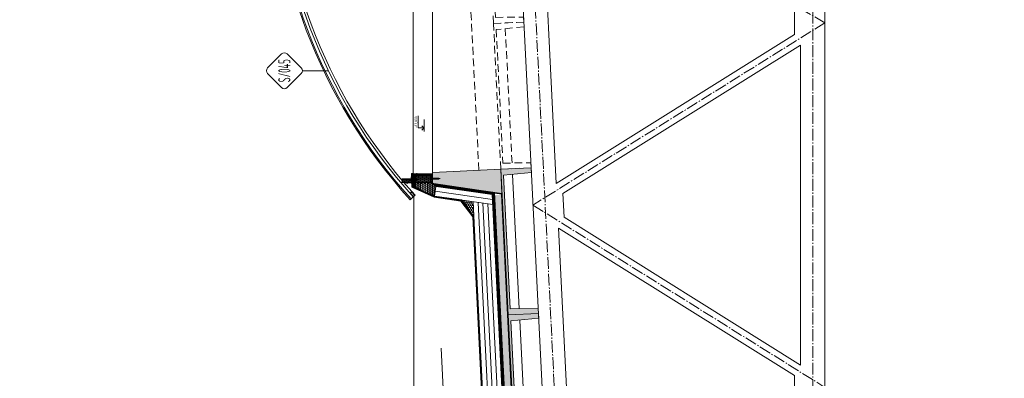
# Model space of a CAD drawing. Header units: millimetres. Extents: x -725694 to 4766210, y -2984614 to 2187451.
# Tile 68 of 256: x 201326 to 209419, y 31875 to 34825. Entities that reach past the tile are written whole.
import ezdxf
from ezdxf import colors
from ezdxf.entities.mleader import LeaderData, LeaderLine
from ezdxf.enums import TextEntityAlignment as Align
from ezdxf.math import Vec2, Vec3

# ---------------------------------------------------------------- set-up
doc = ezdxf.new("R2010")
doc.units = ezdxf.units.MM
for name, pattern in [('AM_DIN_G_W050', [13.75, 9.75, -1.5, 1, -1.5]), ('CARKOVANA', [5, 3, -2]), ('DASHDOT', [25.4, 12.7, -6.35, 0, -6.35]), ('HIDDEN', [9.525, 6.35, -3.175])]:
    doc.linetypes.add(name, pattern=pattern)
doc.layers.add('_____detaily', color=7, linetype='Continuous')
for name, color, linetype, lineweight in [('A99_N_kce-pohl', 7, 'Continuous', 9), ('A99_N_kce-rez-sil', 7, 'Continuous', 18), ('A99_N_kce-rez-ten', 7, 'Continuous', 20), ('A99_N_kce-rez-ten @ 200', 7, 'Continuous', 20), ('A99_N_koty-10-vysk', 7, 'Continuous', 9), ('A99_N_koty-200-vysk', 7, 'Continuous', 9), ('A99_N_sraf', 7, 'Continuous', 0), ('A99_N_txt-popis-50 @ 200', 7, 'Continuous', 9), ('A99_N_znaceni 50', 7, 'Continuous', 5), ('A99_S_kce-pohl', 7, 'Continuous', 5), ('A99_S_kce-rez-sil', 7, 'Continuous', 15), ('A99_S_kce-rez-ten', 7, 'Continuous', 9), ('A99_S_sraf', 7, 'Continuous', 9)]:
    doc.layers.add(name, color=color, linetype=linetype, lineweight=lineweight)
doc.styles.add('A99_kota', font='isocpeur.ttf', dxfattribs={"height": 2})
doc.styles.add('A99_popis', font='isocpeur.ttf')
doc.linetypes.add('IZOLACE', pattern='A,0.00254,-2.54,[134,ltypeshp.shx,S=2.54,R=0,X=-2.54,Y=0],-5.08,[134,ltypeshp.shx,S=2.54,R=180,X=2.54,Y=0],-2.54', length=10.16254)

# ---------------------------------------------------------------- blocks, each defined once
blk = doc.blocks.new('*U114')
at = {"color": 0, "linetype": 'ByBlock', "lineweight": -2}
blk.add_line((-3, 0), (7, 0), dxfattribs=at)
for points in [[(-1.75, 1.75), (0, 0), (1.75, 1.75)], [(0, 0), (0, 5), (0, 5), (10, 5)]]:
    blk.add_lwpolyline(points, dxfattribs=at)
at = {"color": 0, "linetype": 'ByBlock', "lineweight": -2, "style": 'A99_kota'}
for tag, p in [('VYSKA', (9.5, 7.75)), ('POPIS', (9.5, 4.5))]:
    blk.add_attdef(tag, text='', height=2, dxfattribs=at).set_placement(p, align=Align.TOP_RIGHT)
blk = doc.blocks.new('*U203')
at = {"color": 0}
for p, q in [((-0.72, 4.14), (-4.15, 0.71)), ((4.14, 0.71), (0.71, 4.14)), ((-4.15, -0.72), (-0.72, -4.15)), ((0.71, -4.15), (4.14, -0.72)), ((0, -4.45), (0, -10.89))]:
    blk.add_line(p, q, dxfattribs=at)
for centre, start, end in [((0, 3.42), 45, 135), ((-3.43, 0), 135, 225), ((3.42, 0), 315, 45), ((0, -3.43), 225, 315)]:
    blk.add_arc(centre, 1.01, start, end, dxfattribs=at)
at = {"color": 0, "linetype": 'ByBlock', "style": 'A99_popis', "width": 0.953108}
blk.add_attdef('SKLADBA', text='', height=3, rotation=0.0103, dxfattribs=at).set_placement((-2.86, -1.51), (2.86, -1.5), align=Align.FIT)
blk = doc.blocks.new('Befestiger_gross')
at = {"layer": '_____detaily', "linetype": 'Continuous', "lineweight": -2}
for p, q in [((1, -1), (0, 0)), ((1, 0), (0, 0)), ((1, -1), (0, 0)), ((1, 0), (0, 0)), ((2, 0), (1, 0)), ((1, 0), (1, 0)), ((1, 0), (1, 0)), ((2, 0), (1, 0)), ((1, 0), (1, 0)), ((1, 0), (1, 0)), ((2, 1), (2, 0)), ((2, 1), (2, 0)), ((2, 1), (2, 0)), ((2, -1), (2, 1)), ((3, 0), (2, 0)), ((3, 0), (2, 0)), ((3, 1), (4, 0)), ((3, 1), (3, 0)), ((3, 1), (4, 0)), ((3, -1), (3, 1)), ((4, -1), (5, 1)), ((5, 0), (4, 0)), ((5, 0), (4, 0)), ((5, 1), (5, 0)), ((6, 0), (5, 0)), ((5, 0), (5, 1)), ((5, -1), (6, 1)), ((5, 1), (5, 0)), ((6, 0), (5, 0)), ((7, 1), (6, 1)), ((6, 1), (6, 1)), ((6, 1), (6, 1)), ((6, 0), (6, 1)), ((7, 1), (6, 1)), ((6, 1), (6, 1)), ((6, 1), (6, 1)), ((6, -1), (7, 1)), ((7, 1), (7, 1)), ((8, 1), (7, 1)), ((7, 1), (7, 1)), ((7, 1), (7, 1)), ((8, 1), (7, 1)), ((8, 1), (8, 1)), ((9, 1), (8, 1)), ((8, 1), (8, 1)), ((8, 1), (8, 1)), ((8, -1), (8, 1)), ((9, 1), (8, 1)), ((9, 1), (10, 1)), ((9, 1), (9, 1)), ((9, 1), (10, 1)), ((9, -1), (9, 1)), ((10, 1), (10, 1)), ((11, 1), (10, 1)), ((10, -1), (11, 1)), ((10, 1), (10, 1)), ((11, 1), (11, 0)), ((11, 1), (11, 0)), ((11, -1), (12, 1)), ((12, 0), (11, 0)), ((12, 0), (11, 0)), ((12, 1), (12, 0)), ((12, 1), (12, 0)), ((12, 1), (12, 0)), ((12, -1), (13, 1)), ((13, 0), (12, 0)), ((13, 0), (12, 0)), ((13, 1), (13, 0)), ((14, 0), (13, 0)), ((13, 1), (13, 0)), ((13, 1), (13, 0)), ((14, 0), (13, 0)), ((15, 1), (14, 1)), ((14, 1), (14, 1)), ((14, 1), (14, 1)), ((14, 1), (14, 0)), ((15, 1), (14, 1)), ((14, 1), (14, 1)), ((14, 1), (14, 1)), ((14, -1), (14, 1)), ((15, 1), (16, 1)), ((15, 1), (15, 1)), ((15, 1), (16, 1)), ((15, -1), (15, 1)), ((16, 1), (16, 1)), ((17, 1), (16, 1)), ((16, 1), (16, 1)), ((16, -1), (17, 1)), ((17, 1), (17, 1)), ((18, 1), (17, 1)), ((17, 1), (17, 1)), ((18, 1), (17, 1)), ((17, -1), (18, 1)), ((18, 1), (18, 1)), ((19, 1), (18, 1)), ((18, 1), (18, 1)), ((18, 1), (18, 1)), ((19, 1), (18, 1)), ((18, -1), (19, 1)), ((20, 1), (19, 1)), ((19, 1), (19, 1)), ((19, 1), (19, 1)), ((20, 1), (19, 1)), ((19, -1), (20, 1)), ((19, 1), (19, 1)), ((21, 1), (20, 1)), ((20, 1), (20, 1)), ((20, 1), (20, 1)), ((20, 1), (20, 1)), ((21, 1), (20, 1)), ((20, 1), (20, 1)), ((20, 1), (20, 1)), ((21, 1), (21, 1)), ((22, 1), (21, 1)), ((21, 1), (21, 1)), ((21, 1), (21, 1)), ((21, -1), (21, 1)), ((22, 1), (21, 1)), ((22, 1), (23, 1)), ((22, 1), (22, 1)), ((22, 1), (23, 1)), ((22, -1), (22, 1)), ((24, 1), (23, 1)), ((24, 1), (23, 1)), ((23, -1), (24, 1)), ((24, 1), (24, 1)), ((25, 1), (24, 1)), ((24, 1), (24, 1)), ((24, 1), (24, 1)), ((25, 1), (24, 1)), ((24, -1), (25, 1)), ((25, 1), (25, 1)), ((26, 1), (25, 1)), ((25, 1), (25, 1)), ((25, 1), (25, 1)), ((26, 1), (25, 1)), ((25, -1), (26, 1)), ((26, 1), (26, 1)), ((27, 1), (26, 1)), ((26, 1), (26, 1)), ((26, 1), (26, 1)), ((27, 1), (26, 1)), ((28, 0), (27, 0)), ((27, 1), (27, 0)), ((27, 1), (27, 1)), ((28, 0), (27, 0)), ((27, 1), (27, 0)), ((27, -1), (27, 1)), ((28, 1), (29, 0)), ((28, 1), (28, 0)), ((28, 1), (29, 0)), ((28, -1), (28, 1)), ((29, 0), (29, 0)), ((29, 0), (29, 0)), ((30, 1), (29, 0)), ((29, 0), (29, 0)), ((29, 0), (29, 0)), ((29, -1), (30, 1)), ((30, 1), (30, 0)), ((31, 0), (30, 0)), ((30, 1), (30, 0)), ((31, 0), (30, 0)), ((30, -1), (31, 1)), ((31, 1), (31, 0)), ((32, 0), (31, 0)), ((31, 1), (31, 0)), ((31, 1), (31, 0)), ((32, 0), (31, 0)), ((31, -1), (32, 1)), ((32, 1), (32, 0)), ((33, 0), (32, 0)), ((32, 1), (32, 0)), ((32, 1), (32, 0)), ((33, 0), (32, 0)), ((32, -1), (33, 1)), ((33, 1), (33, 0)), ((34, 0), (33, 0)), ((33, 1), (33, 0)), ((33, 1), (33, 0)), ((34, 0), (33, 0)), ((34, 1), (34, 0)), ((36, 0), (34, 0)), ((34, 1), (34, 0)), ((34, -1), (34, 1)), ((34, 1), (34, 0)), ((36, 0), (34, 0)), ((36, 0), (37, 1)), ((36, 0), (37, 1)), ((37, -1), (37, 1)), ((37, -1), (37, 1)), ((2, -1), (1, -1)), ((2, -1), (1, -1)), ((2, -1), (2, -1)), ((3, -1), (2, -1)), ((2, -1), (2, -1)), ((2, -1), (2, -1)), ((3, -1), (2, -1)), ((3, -1), (3, -1)), ((4, -1), (3, -1)), ((3, -1), (3, -1)), ((3, -1), (3, -1)), ((4, -1), (3, -1)), ((5, 0), (4, 0)), ((4, 0), (4, -1)), ((5, 0), (4, 0)), ((4, -1), (4, -1)), ((4, -1), (4, -1)), ((6, 0), (5, 0)), ((5, 0), (5, -1)), ((5, 0), (5, -1)), ((6, 0), (5, 0)), ((5, 0), (5, -1)), ((6, 0), (6, -1)), ((7, 0), (6, -1)), ((6, 0), (6, -1)), ((7, 0), (7, 0)), ((7, 0), (8, -1)), ((7, 0), (7, 0)), ((7, 0), (8, -1)), ((9, 0), (8, 0)), ((8, 0), (8, -1)), ((9, 0), (8, 0)), ((9, 0), (9, -1)), ((10, 0), (9, 0)), ((9, 0), (9, -1)), ((9, 0), (9, -1)), ((10, 0), (9, 0)), ((10, 0), (10, -1)), ((10, 0), (10, -1)), ((11, -1), (10, -1)), ((10, -1), (10, -1)), ((11, -1), (10, -1)), ((11, -1), (11, -1)), ((12, -1), (11, -1)), ((11, -1), (11, -1)), ((11, -1), (11, -1)), ((12, -1), (11, -1)), ((13, 0), (12, -1)), ((12, -1), (12, -1)), ((12, -1), (12, -1)), ((13, 0), (13, 0)), ((13, 0), (14, -1)), ((13, 0), (13, 0)), ((13, 0), (14, -1)), ((15, 0), (14, 0)), ((14, 0), (14, -1)), ((15, 0), (14, 0)), ((15, 0), (15, -1)), ((16, 0), (15, 0)), ((15, 0), (15, -1)), ((15, 0), (15, -1)), ((16, 0), (15, 0)), ((16, 0), (16, -1)), ((17, 0), (16, 0)), ((16, 0), (16, -1)), ((16, 0), (16, -1)), ((17, 0), (16, 0)), ((17, 0), (17, -1)), ((18, 0), (17, 0)), ((17, 0), (17, -1)), ((17, 0), (17, -1)), ((18, 0), (17, 0)), ((19, 0), (18, 0)), ((18, 0), (18, -1)), ((18, 0), (18, -1)), ((19, 0), (18, 0)), ((18, 0), (18, -1)), ((19, 0), (19, -1)), ((20, 0), (19, -1)), ((19, 0), (19, -1)), ((21, 0), (20, 0)), ((21, 0), (20, 0)), ((21, 0), (21, -1)), ((22, 0), (21, 0)), ((21, 0), (21, -1)), ((21, 0), (21, -1)), ((22, 0), (21, 0)), ((22, 0), (22, -1)), ((23, 0), (22, 0)), ((22, 0), (22, -1)), ((22, 0), (22, -1)), ((23, 0), (22, 0)), ((23, 0), (23, -1)), ((24, 0), (23, 0)), ((23, 0), (23, -1)), ((23, 0), (23, -1)), ((24, 0), (23, 0)), ((24, 0), (24, -1)), ((25, 0), (24, 0)), ((24, 0), (24, -1)), ((24, 0), (24, -1)), ((25, 0), (24, 0)), ((25, 0), (25, -1)), ((25, 0), (25, -1)), ((26, -1), (25, -1)), ((26, -1), (27, -1)), ((26, -1), (26, -1)), ((26, -1), (27, -1)), ((26, -1), (26, -1)), ((28, -1), (27, -1)), ((27, -1), (27, -1)), ((28, -1), (27, -1)), ((29, -1), (28, -1)), ((28, -1), (28, -1)), ((28, -1), (28, -1)), ((29, -1), (28, -1)), ((28, -1), (28, -1)), ((29, -1), (29, -1)), ((30, -1), (29, -1)), ((29, -1), (29, -1)), ((29, -1), (29, -1)), ((30, -1), (29, -1)), ((30, -1), (30, -1)), ((31, -1), (30, -1)), ((30, -1), (30, -1)), ((30, -1), (30, -1)), ((31, -1), (30, -1)), ((31, -1), (31, -1)), ((32, -1), (31, -1)), ((31, -1), (31, -1)), ((31, -1), (31, -1)), ((32, -1), (31, -1)), ((32, -1), (32, -1)), ((33, -1), (32, -1)), ((32, -1), (32, -1)), ((34, -1), (33, -1)), ((34, -1), (33, -1)), ((37, -1), (34, -1)), ((34, -1), (34, -1)), ((37, -1), (34, -1)), ((34, -1), (34, -1)), ((34, -1), (34, -1)), ((37, -1), (37, -1)), ((37, -1), (37, -1))]:
    blk.add_line(p, q, dxfattribs=at)

msp = doc.modelspace()

# ---------------------------------------------------------------- hatches: boundary and pattern name
at = {"layer": 'A99_N_kce-rez-ten', "lineweight": 0}
for points in [[(204540.7, 33517.5), (204540.7, 33502.5), (204541.7, 33502.5), (204541.7, 33517.5)], [(204583, 33517.5), (204583, 33502.5), (204582, 33502.5), (204582, 33517.5)], [(204709, 33525), (204709, 33510), (204710, 33510), (204710, 33525)]]:
    msp.add_hatch(color=1, dxfattribs=at).paths.add_polyline_path(points)
at = {"layer": 'A99_N_kce-rez-ten', "lineweight": 0, "transparency": 33554562}
h = msp.add_hatch(dxfattribs=at)
h.set_pattern_fill('ANSI31', color=1, scale=50)
h.set_pattern_definition([(135, (209140, -884.6666), (-4.4194174, -4.4194174), [])])
h.paths.add_polyline_path([(204560, 33542.5), (204720, 33542.5), (204720, 33557.5), (204560, 33557.5)])
h = msp.add_hatch(dxfattribs=at)
h.set_pattern_fill('ANSI31', color=1, scale=50)
h.set_pattern_definition([(135, (209140, -957.1666), (-4.4194174, -4.4194174), [])])
h.paths.add_polyline_path([(204580, 33447.5), (204580, 33542.5), (204560, 33542.5), (204560, 33455)])
at = {"layer": 'A99_N_kce-rez-ten @ 200', "linetype": 'Continuous', "lineweight": 0}
h = msp.add_hatch(dxfattribs=at)
h.set_pattern_fill('HONEY', color=1, scale=0.25, style=2)
h.set_pattern_definition([(90, (-120.5, -1017013.5), (-5.41265875, 9.375), [6.25, -12.5]), (210, (-120.5, -1017013.5), (-5.412658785, -9.37499998), [6.25, -12.5]), (150, (-120.5, -1017013.5), (-10.825317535, 2e-08), [-12.5, 6.25])])
h.paths.add_polyline_path([(204543.5, 33486.5), (204543.5, 33516.5), (204468.5, 33516.5), (204468.5, 33490.5), (204526, 33490), (204526, 33486.5)])
h = msp.add_hatch(dxfattribs=at)
h.set_pattern_fill('HONEY', color=1, scale=0.25, style=2)
h.set_pattern_definition([(90, (3e-07, -1016987.5), (-5.41265875, 9.375), [6.25, -12.5]), (210, (3e-07, -1016987.5), (-5.412658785, -9.37499998), [6.25, -12.5]), (150, (3e-07, -1016987.5), (-10.825317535, 2e-08), [-12.5, 6.25])])
h.paths.add_polyline_path([(204582, 33484.5), (204718, 33485.5), (204718, 33540.5), (204582, 33540.5)])
at = {"layer": 'A99_N_sraf', "lineweight": 0, "transparency": 33554562}
h = msp.add_hatch(dxfattribs=at)
h.set_pattern_fill('HONEY', color=1, scale=75)
h.set_pattern_definition([(0, (0, 0), (14.0625, 8.11898812), [9.375, -18.75]), (120, (0, 0), (-14.06249997, 8.11898818), [9.375, -18.75]), (60, (0, 0), (3e-08, 16.2379763), [-18.75, 9.375])])
h.paths.add_polyline_path([(204580, 33482.5), (204580, 33443.6), (204735.5, 33374.3), (204746.9, 33453.5), (204720, 33482.5)])
h = msp.add_hatch(dxfattribs=at)
h.set_pattern_fill('HONEY', color=1, scale=75)
h.set_pattern_definition([(272.86, (205061.98, 33152.847), (8.81053, -13.63988), [9.375, -18.75]), (32.86, (205061.98, 33152.847), (7.40722, 14.4501), [9.375, -18.75]), (332.86, (205061.98, 33152.847), (16.21775, 0.8102), [-18.75, 9.375])])
h.paths.add_polyline_path([(205059.3, 33206.9), (205053.2, 33328.2), (204956.5, 33342.3)])
at = {"layer": 'A99_S_sraf', "lineweight": 0, "transparency": 33554687}
h = msp.add_hatch(dxfattribs=at)
h.set_pattern_fill('ZELEZOBETON', color=256, scale=10)
h.set_pattern_definition([(45, (0, 0), (-35.355339, 35.355339), []), (45, (14.14, 0), (-35.355339, 35.355339), []), (45, (42.426, 0), (-21.213203, 49.497475), [20, -10, 0, -10])])
h.paths.add_polyline_path([(205579.6, 27602.1), (205640.5, 27605.2), (205778.1, 27612), (205829.3, 27614.6), (205827.3, 27654.6), (205597.1, 27653.1), (205542.2, 28751.7), (205771.4, 28773.2), (205767.4, 28853.1), (205537.2, 28851.6), (205482.3, 29950.2), (205711.4, 29971.7), (205707.4, 30051.6), (205477.3, 30050.1), (205422.4, 31148.7), (205651.5, 31170.2), (205647.5, 31250.1), (205417.4, 31248.6), (205362.6, 32347.2), (205591.8, 32368.7), (205587.6, 32448.6), (205357.6, 32447.1), (205302.7, 33545.7), (205531.6, 33567.2), (205529.6, 33607.1), (204720.9, 33566.7), (204725.4, 33476.8), (205290.2, 33394.9)])
at = {"layer": 'A99_S_sraf', "linetype": 'Continuous', "lineweight": 0, "ltscale": 2, "transparency": 33554562}
h = msp.add_hatch(dxfattribs=at)
h.set_pattern_fill('BETON-LEHKY', color=256, scale=10)
h.set_pattern_definition([(137.86, (205568.888, 27615.76), (-26.83778, -29.6603), []), (92.86, (205553.407, 27660.11), (-29.6603, 26.83778), [5, -51.56854]), (137.86, (205553.157, 27665.104), (-26.83778, -29.6603), [5, -35]), (182.86, (205549.45, 27668.458), (-26.83778, -29.6603), [5, -51.56854]), (227.86, (205544.456, 27668.21), (29.6603, -26.83778), [5, -35]), (92.86, (205541.35, 27659.508), (-29.6603, 26.83778), [5, -51.56854]), (137.86, (205545.06, 27656.153), (-26.83778, -29.6603), [5, -35]), (182.86, (205550.052, 27656.402), (-26.83778, -29.6603), [5, -51.56854]), (227.86, (205553.407, 27660.11), (29.6603, -26.83778), [5, -35]), (137.86, (205536.13, 27672.37), (-26.83778, -29.6603), [10, -30])])
h.paths.add_polyline_path([(205523.6, 27519.2), (205230.8, 33381.9), (205285.7, 33384.7), (205578.6, 27522)])

# ---------------------------------------------------------------- linework, layer by layer
at = {"layer": 'A99_N_kce-pohl', "lineweight": 5}
msp.add_lwpolyline([(204560, 33557.5), (204560, 36300)], dxfattribs=at)
at = {"layer": 'A99_N_kce-pohl', "linetype": 'Continuous', "lineweight": 0}
msp.add_lwpolyline([(204735.5, 33374.3), (204580, 33443.6), (204580, 33482.5), (204720, 33482.5), (204746.9, 33453.5)], close=True, dxfattribs=at)
at = {"layer": 'A99_N_kce-pohl'}
for points in [[(204735.5, 33374.3), (204746.9, 33453.5)], [(204564.8, 26325), (204564.8, 33370)], [(205214.6, 33304.8), (204735.5, 33374.3)], [(205062, 33152.8), (205053.2, 33328.2)]]:
    msp.add_lwpolyline(points, dxfattribs=at)
at = {"layer": 'A99_N_kce-pohl', "linetype": 'Continuous'}
for points in [[(204549.3, 33410.4), (204576, 33380.5), (204561, 33367.2), (204534.4, 33397.1)], [(204549.1, 33406.9), (204572.4, 33380.7), (204561.2, 33370.8), (204537.9, 33396.9)]]:
    msp.add_lwpolyline(points, close=True, dxfattribs=at)
for points in [[(204561, 33367.2), (204534.9, 33343.9)], [(204576, 33380.5), (204549.3, 33410.4)]]:
    msp.add_lwpolyline(points, dxfattribs=at)
for radius, start, end in [(4410, 137.90791, 222.09209), (4355, 137.90451, 221.56924)]:
    msp.add_arc((207807.5, 36300), radius, start, end, dxfattribs=at)
at = {"layer": 'A99_N_kce-rez-sil', "color": 1, "linetype": 'Continuous', "lineweight": 9}
for radius, start, end in [(4400, 137.90791, 222.09209), (4375, 137.90603, 222.09397)]:
    msp.add_arc((207807.5, 36300), radius, start, end, dxfattribs=at)
at = {"layer": 'A99_N_kce-rez-ten', "color": 1, "lineweight": 0}
for p, q in [((204535.4, 33513.6), (204535.4, 33506.5)), ((204538.6, 33514.4), (204536.2, 33514.4)), ((204538.5, 33512), (204536.2, 33512)), ((204538.6, 33512), (204536.2, 33512)), ((204538.6, 33508.1), (204536.2, 33508.1)), ((204538.6, 33505.7), (204536.2, 33505.7)), ((204539.4, 33515), (204538.9, 33515)), ((204538.9, 33515), (204538.9, 33505)), ((204539.4, 33514.4), (204539.7, 33518)), ((204539.4, 33515), (204539.4, 33505)), ((204539.4, 33514.4), (204539.4, 33505.7)), ((204539.7, 33502), (204539.4, 33505.7)), ((204540.7, 33518), (204539.7, 33518)), ((204540.7, 33518), (204539.7, 33518)), ((204540.7, 33502), (204540.7, 33518)), ((204540.7, 33517.5), (204540.7, 33502.5)), ((204541.7, 33517.5), (204540.7, 33517.5)), ((204541.7, 33502.5), (204541.7, 33517.5)), ((204580, 33513.2), (204541.7, 33513.2)), ((204580, 33506.8), (204541.7, 33506.8)), ((204582, 33502.5), (204582, 33517.5)), ((204582, 33517.5), (204583, 33517.5)), ((204583, 33518), (204584, 33518)), ((204583, 33502), (204583, 33518)), ((204583, 33518), (204584, 33518)), ((204583, 33517.5), (204583, 33502.5)), ((204584.4, 33514.4), (204584, 33518)), ((204584, 33502), (204584.4, 33505.7)), ((204584.4, 33515), (204584.9, 33515)), ((204584.4, 33515), (204584.4, 33505)), ((204584.4, 33514.4), (204584.4, 33505.7)), ((204584.9, 33515), (204584.9, 33505)), ((204585.2, 33514.4), (204587.5, 33514.4)), ((204585.2, 33512), (204587.5, 33512)), ((204585.2, 33512), (204587.5, 33512)), ((204585.2, 33508.1), (204587.5, 33508.1)), ((204585.2, 33505.7), (204587.5, 33505.7)), ((204588.3, 33513.6), (204588.3, 33506.5)), ((204588.3, 33512.3), (204588.8, 33513.2)), ((204589.4, 33507.8), (204588.3, 33512.3)), ((204589.4, 33507.8), (204588.6, 33507.8)), ((204589.9, 33506.8), (204588.8, 33513.2)), ((204589.3, 33512.3), (204588.8, 33513.2)), ((204590.4, 33507.8), (204589.3, 33512.3)), ((204590.1, 33512.3), (204589.3, 33512.3)), ((204589.9, 33506.8), (204589.4, 33507.8)), ((204589.9, 33506.8), (204590.4, 33507.8)), ((204590.1, 33512.3), (204590.6, 33513.2)), ((204591.2, 33507.8), (204590.1, 33512.3)), ((204591.2, 33507.8), (204590.4, 33507.8)), ((204591.7, 33506.8), (204590.6, 33513.2)), ((204591.1, 33512.3), (204590.6, 33513.2)), ((204592.2, 33507.8), (204591.1, 33512.3)), ((204591.9, 33512.3), (204591.1, 33512.3)), ((204591.7, 33506.8), (204591.2, 33507.8)), ((204591.7, 33506.8), (204592.2, 33507.8)), ((204591.9, 33512.3), (204592.4, 33513.2)), ((204593, 33507.8), (204591.9, 33512.3)), ((204593, 33507.8), (204592.2, 33507.8)), ((204593.5, 33506.8), (204592.4, 33513.2)), ((204592.9, 33512.3), (204592.4, 33513.2)), ((204594, 33507.8), (204592.9, 33512.3)), ((204593.7, 33512.3), (204592.9, 33512.3)), ((204593.5, 33506.8), (204593, 33507.8)), ((204593.5, 33506.8), (204594, 33507.8)), ((204593.7, 33512.3), (204594.2, 33513.2)), ((204594.8, 33507.8), (204593.7, 33512.3)), ((204594.8, 33507.8), (204594, 33507.8)), ((204595.3, 33506.8), (204594.2, 33513.2)), ((204594.7, 33512.3), (204594.2, 33513.2)), ((204595.8, 33507.8), (204594.7, 33512.3)), ((204595.5, 33512.3), (204594.7, 33512.3)), ((204595.3, 33506.8), (204594.8, 33507.8)), ((204595.3, 33506.8), (204595.8, 33507.8)), ((204595.5, 33512.3), (204596, 33513.2)), ((204596.6, 33507.8), (204595.5, 33512.3)), ((204596.6, 33507.8), (204595.8, 33507.8)), ((204597.1, 33506.8), (204596, 33513.2)), ((204596.5, 33512.3), (204596, 33513.2)), ((204597.6, 33507.8), (204596.5, 33512.3)), ((204597.3, 33512.3), (204596.5, 33512.3)), ((204597.1, 33506.8), (204596.6, 33507.8)), ((204597.1, 33506.8), (204597.6, 33507.8)), ((204597.3, 33512.3), (204597.8, 33513.2)), ((204598.4, 33507.8), (204597.3, 33512.3)), ((204598.4, 33507.8), (204597.6, 33507.8)), ((204598.9, 33506.8), (204597.8, 33513.2)), ((204598.3, 33512.3), (204597.8, 33513.2)), ((204599.4, 33507.8), (204598.3, 33512.3)), ((204599.1, 33512.3), (204598.3, 33512.3)), ((204598.9, 33506.8), (204598.4, 33507.8)), ((204598.9, 33506.8), (204599.4, 33507.8)), ((204599.1, 33512.3), (204599.6, 33513.2)), ((204600.2, 33507.8), (204599.1, 33512.3)), ((204600.2, 33507.8), (204599.4, 33507.8)), ((204600.7, 33506.8), (204599.6, 33513.2)), ((204600.1, 33512.3), (204599.6, 33513.2)), ((204601.2, 33507.8), (204600.1, 33512.3)), ((204600.9, 33512.3), (204600.1, 33512.3)), ((204600.7, 33506.8), (204600.2, 33507.8)), ((204600.7, 33506.8), (204601.2, 33507.8)), ((204600.9, 33512.3), (204601.2, 33512.9)), ((204601.2, 33510.8), (204600.9, 33512.3)), ((204601.2, 33507.8), (204601.2, 33512.9)), ((204601.9, 33512.1), (204601.2, 33512.3)), ((204601.2, 33507.8), (204601.9, 33507.9)), ((204601.9, 33507.9), (204601.9, 33512.1)), ((204703.7, 33521.1), (204703.7, 33514)), ((204706.8, 33521.9), (204704.5, 33521.9)), ((204706.8, 33519.5), (204704.5, 33519.5)), ((204706.8, 33519.5), (204704.5, 33519.5)), ((204706.8, 33515.6), (204704.5, 33515.6)), ((204706.8, 33513.2), (204704.5, 33513.2)), ((204707.6, 33522.5), (204707.1, 33522.5)), ((204707.1, 33522.5), (204707.1, 33512.5)), ((204707.6, 33512.5), (204707.1, 33512.5)), ((204707.6, 33521.9), (204708, 33525.5)), ((204707.6, 33522.5), (204707.6, 33512.5)), ((204707.6, 33521.9), (204707.6, 33513.2)), ((204708, 33509.5), (204707.6, 33513.2)), ((204709, 33525.5), (204708, 33525.5)), ((204709, 33525.5), (204708, 33525.5)), ((204709, 33509.5), (204708, 33509.5)), ((204709, 33509.5), (204708, 33509.5)), ((204709, 33509.5), (204709, 33525.5)), ((204709, 33525), (204709, 33510)), ((204710, 33525), (204709, 33525)), ((204709, 33510), (204710, 33510)), ((204710, 33510), (204709, 33510)), ((204710, 33510), (204710, 33525)), ((204757.3, 33520.6), (204710, 33520.6)), ((204757.3, 33514.3), (204710, 33514.3)), ((204757.7, 33514.3), (204756.6, 33520.6)), ((204758.2, 33515.2), (204757.1, 33519.7)), ((204757.9, 33519.7), (204757.1, 33519.7)), ((204757.7, 33514.3), (204757.2, 33515.2)), ((204757.7, 33514.3), (204758.2, 33515.2)), ((204757.9, 33519.7), (204758.4, 33520.6)), ((204759, 33515.2), (204757.9, 33519.7)), ((204759, 33515.2), (204758.2, 33515.2)), ((204759.5, 33514.3), (204758.4, 33520.6)), ((204758.9, 33519.7), (204758.4, 33520.6)), ((204760, 33515.2), (204758.9, 33519.7)), ((204759.7, 33519.7), (204758.9, 33519.7)), ((204759.5, 33514.3), (204759, 33515.2)), ((204759.5, 33514.3), (204760, 33515.2)), ((204759.7, 33519.7), (204760.2, 33520.6)), ((204760.8, 33515.2), (204759.7, 33519.7)), ((204760.8, 33515.2), (204760, 33515.2)), ((204761.3, 33514.3), (204760.2, 33520.6)), ((204760.7, 33519.7), (204760.2, 33520.6)), ((204761.8, 33515.2), (204760.7, 33519.7)), ((204761.5, 33519.7), (204760.7, 33519.7)), ((204761.3, 33514.3), (204760.8, 33515.2)), ((204761.3, 33514.3), (204761.8, 33515.2)), ((204761.5, 33519.7), (204762, 33520.6)), ((204762.6, 33515.2), (204761.5, 33519.7)), ((204762.6, 33515.2), (204761.8, 33515.2)), ((204763.1, 33514.3), (204762, 33520.6)), ((204762.5, 33519.7), (204762, 33520.6)), ((204763.6, 33515.2), (204762.5, 33519.7)), ((204763.3, 33519.7), (204762.5, 33519.7)), ((204763.1, 33514.3), (204762.6, 33515.2)), ((204763.1, 33514.3), (204763.6, 33515.2)), ((204763.3, 33519.7), (204763.8, 33520.6)), ((204764.4, 33515.2), (204763.3, 33519.7)), ((204764.4, 33515.2), (204763.6, 33515.2)), ((204764.9, 33514.3), (204763.8, 33520.6)), ((204764.3, 33519.7), (204763.8, 33520.6)), ((204765.4, 33515.2), (204764.3, 33519.7)), ((204765.1, 33519.7), (204764.3, 33519.7)), ((204764.9, 33514.3), (204764.4, 33515.2)), ((204764.9, 33514.3), (204765.4, 33515.2)), ((204765.1, 33519.7), (204765.6, 33520.6)), ((204766.2, 33515.2), (204765.1, 33519.7)), ((204766.2, 33515.2), (204765.4, 33515.2)), ((204766.7, 33514.3), (204765.6, 33520.6)), ((204766.1, 33519.7), (204765.6, 33520.6)), ((204767.2, 33515.2), (204766.1, 33519.7)), ((204766.9, 33519.7), (204766.1, 33519.7)), ((204766.7, 33514.3), (204766.2, 33515.2)), ((204766.7, 33514.3), (204767.2, 33515.2)), ((204766.9, 33519.7), (204767.4, 33520.6)), ((204768, 33515.2), (204766.9, 33519.7)), ((204768, 33515.2), (204767.2, 33515.2)), ((204768.5, 33514.3), (204767.4, 33520.6)), ((204767.9, 33519.7), (204767.4, 33520.6)), ((204769, 33515.2), (204767.9, 33519.7)), ((204768.7, 33519.7), (204767.9, 33519.7)), ((204768.5, 33514.3), (204768, 33515.2)), ((204768.5, 33514.3), (204769, 33515.2)), ((204768.7, 33519.7), (204769, 33520.4)), ((204769, 33518.3), (204768.7, 33519.7)), ((204769, 33515.2), (204769, 33520.4)), ((204769.7, 33519.6), (204769, 33519.7)), ((204769, 33515.2), (204769.7, 33515.4)), ((204769.7, 33515.4), (204769.7, 33519.6)), ((204539.4, 33505), (204538.9, 33505)), ((204540.7, 33502), (204539.7, 33502)), ((204540.7, 33502), (204539.7, 33502)), ((204540.7, 33502.5), (204541.7, 33502.5)), ((204541.7, 33502.5), (204540.7, 33502.5)), ((204583, 33502.5), (204582, 33502.5)), ((204582, 33502.5), (204583, 33502.5)), ((204583, 33502), (204584, 33502)), ((204583, 33502), (204584, 33502)), ((204584.4, 33505), (204584.9, 33505))]:
    msp.add_line(p, q, dxfattribs=at)
at = {"layer": 'A99_N_kce-rez-ten', "color": 1, "linetype": 'Continuous', "lineweight": 0}
for points in [[(204543.5, 33486.5), (204543.5, 33516.5), (204468.5, 33516.5), (204468.5, 33486.5)], [(204547.5, 33482.5), (204547.5, 33477.5), (204550, 33477.5), (204550, 33557.5), (204560, 33557.5), (204560, 33559.5), (204547.5, 33559.5), (204547.5, 33482.5)], [(204720, 33557.5), (204560, 33557.5), (204560, 33542.5), (204720, 33542.5)], [(204580, 33447), (204580, 33542.5), (204560, 33542.5), (204560, 33455.5)], [(204602, 33542.5), (204580, 33542.5), (204580, 33482.5), (204720, 33482.5), (204720, 33542.5), (204698, 33542.5), (204698, 33540.5), (204718, 33540.5), (204718, 33484.5), (204582, 33484.5), (204582, 33540.5), (204602, 33540.5)], [(204526, 33486.5), (204526, 33490), (204468.5, 33490), (204468.5, 33486.5)]]:
    msp.add_lwpolyline(points, close=True, dxfattribs=at)
msp.add_lwpolyline([(204497.5, 33482.5), (204497.5, 33486.5), (204543.5, 33486.5), (204543.5, 33532.5), (204547.5, 33532.5)], dxfattribs=at)
msp.add_lwpolyline([(204547.5, 33531), (204547.5, 33485.5, -0.414214), (204544.5, 33482.5), (204497.5, 33482.5)], format="xyb", dxfattribs=at)
at = {"layer": 'A99_N_kce-rez-ten', "linetype": 'CARKOVANA', "ltscale": 15, "const_width": 5}
for points in [[(205692.5, 27300), (205692.5, 27440.3, 0.400665), (205680.6, 27452.7), (205363.4, 27467.5, -0.386254), (205337.2, 27493.6), (205051.9, 33204.2), (204952.4, 33335.3), (204733.4, 33367.1), (204552.5, 33447.6), (204552.5, 33557.5)], [(205697.5, 27300), (205697.5, 27440.3, 0.400665), (205680.8, 27457.7), (205363.6, 27472.5, -0.386254), (205342.2, 27493.8), (205056.8, 33206), (204955.1, 33340), (204734.8, 33371.9), (204557.5, 33450.9), (204557.5, 33557.5)]]:
    msp.add_lwpolyline(points, format="xyb", dxfattribs=at)
at = {"layer": 'A99_N_kce-rez-ten', "linetype": 'Continuous', "lineweight": 5, "ltscale": 0.5}
for points in [[(205690, 27300), (205690, 27440.3, 0.400665), (205680.5, 27450.2), (205363.3, 27465, -0.386254), (205334.7, 27493.5), (205049.4, 33203.3), (204951, 33333), (204732.7, 33364.7), (204550, 33446), (204550, 33557.5)], [(205695, 27300), (205695, 27440.3, 0.400665), (205680.7, 27455.2), (205363.5, 27470, -0.386254), (205339.7, 27493.7), (205054.4, 33205.1), (204953.7, 33337.6), (204734.1, 33369.5), (204555, 33449.3), (204555, 33557.5)], [(205700, 27300), (205700, 27440.3, 0.400665), (205680.9, 27460.2), (205363.7, 27475, -0.386254), (205344.7, 27494), (205059.3, 33206.9), (204956.5, 33342.3), (204735.5, 33374.3), (204560, 33452.5), (204560, 33557.5)]]:
    msp.add_lwpolyline(points, format="xyb", dxfattribs=at)
at = {"layer": 'A99_N_kce-rez-ten', "color": 1, "linetype": 'DASHDOT', "lineweight": 0, "ltscale": 0.25}
for points in [[(204590.5, 33533.5), (204590.5, 33563)], [(204782.5, 33517.5), (204697.5, 33517.5)], [(204708, 33533), (204708, 33560.5)], [(204511, 33473.5), (204511, 33493)]]:
    msp.add_lwpolyline(points, dxfattribs=at)
at = {"layer": 'A99_N_kce-rez-ten', "color": 1, "lineweight": 0}
for points in [[(204725, 33522.5), (204772.5, 33522.5), (204772.5, 33517.5)], [(204725, 33512.5), (204772.5, 33512.5), (204772.5, 33517.5)]]:
    msp.add_lwpolyline(points, dxfattribs=at)
at = {"layer": 'A99_N_kce-rez-ten'}
msp.add_lwpolyline([(205426.4, 27462.1), (205133.9, 33316.5)], dxfattribs=at)
at = {"layer": 'A99_N_kce-rez-ten', "color": 1, "linetype": 'Continuous', "lineweight": 0}
msp.add_circle((204467, 33488.5), 1.5, dxfattribs=at)
at = {"layer": 'A99_N_kce-rez-ten', "color": 1, "lineweight": 0}
for centre, start, end in [((204536.2, 33513.6), 90.00332, 180.00332), ((204536.2, 33512.8), 180.00332, 270.00332), ((204536.2, 33511.2), 90.00332, 180.00332), ((204536.2, 33508.9), 180.00332, 270.00332), ((204536.2, 33507.3), 90.00332, 180.00332), ((204536.2, 33506.5), 180.00332, 270.00332), ((204587.5, 33513.6), 359.99668, 89.99668), ((204587.5, 33512.8), 269.99668, 359.99668), ((204587.5, 33511.2), 359.99668, 89.99668), ((204587.5, 33508.9), 269.99668, 359.99668), ((204587.5, 33507.3), 359.99668, 89.99668), ((204587.5, 33506.5), 269.99668, 359.99668), ((204704.5, 33521.1), 90.00332, 180.00332), ((204704.5, 33520.3), 180.00332, 270.00332), ((204704.5, 33518.7), 90.00332, 180.00332), ((204704.5, 33516.4), 180.00332, 270.00332), ((204704.5, 33514.8), 90.00332, 180.00332), ((204704.5, 33514), 180.00332, 270.00332)]:
    msp.add_arc(centre, 0.787, start, end, dxfattribs=at)
at = {"layer": 'A99_N_kce-rez-ten', "color": 1, "lineweight": 0, "extrusion": (0, 0, -1)}
for centre, start_param, end_param in [((204538.6, 33515.2), 3.700141, 4.077737), ((204538.6, 33512.8), 3.700141, 4.077737), ((204538.6, 33511.2), 0.936145, 1.313741), ((204538.6, 33507.3), 0.936145, 1.313741), ((204538.6, 33508.9), 3.700141, 4.077737), ((204538.6, 33504.9), 0.936145, 1.313741), ((204706.8, 33522.7), 3.700141, 4.077737), ((204706.8, 33520.3), 3.700141, 4.077737), ((204706.8, 33518.7), 0.936145, 1.313741), ((204706.8, 33514.8), 0.936145, 1.313741), ((204706.8, 33516.4), 3.700141, 4.077737), ((204706.8, 33512.4), 0.936145, 1.313741)]:
    msp.add_ellipse(centre, major_axis=(-0.638, 0.47), ratio=1, start_param=start_param, end_param=end_param, dxfattribs=at)
at = {"layer": 'A99_N_kce-rez-ten', "color": 1, "lineweight": 0}
for centre, start_param, end_param in [((204585.2, 33515.2), 3.700141, 4.077737), ((204585.2, 33512.8), 3.700141, 4.077737), ((204585.2, 33511.2), 0.936145, 1.313741), ((204585.2, 33507.3), 0.936145, 1.313741), ((204585.2, 33508.9), 3.700141, 4.077737), ((204585.2, 33504.9), 0.936145, 1.313741)]:
    msp.add_ellipse(centre, major_axis=(0.638, 0.47), ratio=1, start_param=start_param, end_param=end_param, dxfattribs=at)
at = {"layer": 'A99_N_koty-200-vysk'}
msp.add_lwpolyline([(204889.5, 30124.5), (204789.7, 32122)], dxfattribs=at)
at = {"layer": 'A99_N_sraf', "color": 1, "linetype": 'IZOLACE', "lineweight": 0, "ltscale": 4}
msp.add_lwpolyline([(205212.6, 33345.5), (204741.2, 33413.9)], dxfattribs=at)
at = {"layer": 'A99_N_sraf', "color": 1, "linetype": 'IZOLACE', "ltscale": 4}
for points in [[(205385.7, 27474), (205093.6, 33322.4)], [(205466, 27470.2), (205174.2, 33310.7)]]:
    msp.add_lwpolyline(points, dxfattribs=at)
at = {"layer": 'A99_S_kce-pohl', "lineweight": 5}
for points in [[(205395, 36300), (205845, 27300)], [(207945, 36300), (207945, 28605.3)], [(205605.5, 36094.9), (205736.3, 33478.5)], [(207695, 34886.8), (207695, 34702.7)], [(207695, 34702.7), (205736.3, 33478.5)], [(207745, 34616), (205790.6, 33394.5)], [(207745, 34616), (207745, 31984)], [(205790.6, 33394.5), (205800.3, 33199.4)], [(205800.3, 33199.4), (207745, 31984)], [(205754.8, 33109.9), (205885.9, 30487.3)], [(205754.8, 33109.9), (207695, 31897.3)], [(207695, 31897.3), (207695, 31693.4)]]:
    msp.add_lwpolyline(points, dxfattribs=at)
at = {"layer": 'A99_S_kce-pohl', "color": 253, "linetype": 'AM_DIN_G_W050', "lineweight": 0, "ltscale": 10}
for points in [[(207945, 34800), (205396.3, 36273.6)], [(205494.9, 36305), (205944.9, 27305)], [(207845, 28605.3), (207845, 28605.3), (207845, 36300)], [(207945, 34800), (205545, 33300)], [(205545, 33300), (207945, 31800), (205695, 30300), (207945, 29000)]]:
    msp.add_lwpolyline(points, dxfattribs=at)
at = {"layer": 'A99_S_kce-rez-sil', "lineweight": 13}
for points in [[(204720.9, 33566.7), (205280.2, 33594.7)], [(205589.8, 32408.6), (205587.8, 32448.6), (205357.6, 32447.1), (205302.7, 33545.7), (205531.9, 33567.2), (205529.9, 33607.1), (205280.2, 33594.7)], [(205589.8, 32408.6), (205591.8, 32368.7), (205362.6, 32347.2), (205417.4, 31248.6), (205647.6, 31250.1), (205649.6, 31210.1), (205649.6, 31210.1)]]:
    msp.add_lwpolyline(points, dxfattribs=at)
at = {"layer": 'A99_S_kce-rez-ten', "lineweight": 0}
for points in [[(204720, 39042.5), (204720, 33557.5)], [(205290.2, 33394.9), (205280.2, 33594.7)], [(205579.6, 27602.1), (205290.2, 33394.9), (204723.9, 33477)], [(205523.6, 27519.2), (205229.7, 33403.7), (204730, 33476.2)], [(205503.7, 27518.2), (205210.5, 33386.2), (204730, 33456)], [(205230.8, 33403.5), (205229.9, 33398.6), (205289.5, 33390)], [(205574.6, 27601.9), (205285.4, 33390.6)]]:
    msp.add_lwpolyline(points, dxfattribs=at)
at = {"layer": 'A99_S_kce-rez-ten', "linetype": 'HIDDEN', "lineweight": 0, "ltscale": 10}
for points in [[(205100.4, 33585.7), (204964.8, 36300)], [(205372.8, 33646.1), (205317.5, 34751.2)]]:
    msp.add_lwpolyline(points, dxfattribs=at)
for points in [[(205470, 34805.6), (205220.3, 34793.2), (205160.5, 35991.7), (205410.1, 36004.1), (205412.1, 35964.2), (205182.9, 35942.7), (205237.8, 34844.1), (205468, 34845.6)], [(205529.9, 33607.1), (205280.2, 33594.7), (205220.3, 34793.2), (205470, 34805.6), (205472, 34765.7), (205242.8, 34744.2), (205297.7, 33645.6), (205527.9, 33647.1)]]:
    msp.add_lwpolyline(points, close=True, dxfattribs=at)
at = {"layer": 'A99_S_kce-rez-ten', "lineweight": 0}
for points in [[(205589.8, 32408.6), (205340.1, 32396.2), (205280.2, 33594.7), (205529.9, 33607.1), (205531.9, 33567.2), (205302.7, 33545.7), (205357.6, 32447.1), (205587.8, 32448.6)], [(205649.6, 31210.1), (205400, 31197.6), (205340.1, 32396.2), (205589.8, 32408.6), (205591.8, 32368.7), (205362.6, 32347.2), (205417.4, 31248.6), (205647.6, 31250.1)]]:
    msp.add_lwpolyline(points, close=True, dxfattribs=at)
at = {"layer": 'A99_S_kce-rez-ten', "lineweight": 5}
for points in [[(205432.6, 32447.6), (205377.4, 33552.7)], [(205492.5, 31249.1), (205437.3, 32354.2)]]:
    msp.add_lwpolyline(points, dxfattribs=at)
at = {"layer": 'A99_S_kce-rez-ten', "linetype": 'CARKOVANA', "lineweight": 0, "ltscale": 15}
for points, const_width in [([(205513.7, 27518.7), (205220.1, 33395), (204730, 33466.2)], 20), ([(205230.4, 33401), (205286.8, 33392.9)], 5), ([(205577.1, 27602), (205287.6, 33394.8)], 5)]:
    msp.add_lwpolyline(points, dxfattribs=dict(at, const_width=const_width))

# ---------------------------------------------------------------- block references
at = {"layer": 'A99_N_kce-rez-ten', "color": 1, "linetype": 'Continuous', "lineweight": 0, "xscale": -0.61875, "yscale": 0.61875, "zscale": 0.61875, "rotation": 269.9999999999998}
for p in [(204590.5, 33535), (204708, 33534.9)]:
    msp.add_blockref('Befestiger_gross', p, dxfattribs=at)
at = {"layer": 'A99_N_koty-10-vysk', "lineweight": 5, "xscale": 10, "yscale": 10, "zscale": 10, "rotation": 90.00000000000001}
msp.add_blockref('*U114', (204650, 33935), dxfattribs=at).add_auto_attribs({'VYSKA': '+13,000'})
at = {"layer": 'A99_N_znaceni 50', "lineweight": 5}
ref = msp.add_blockref('*U203', (203501.3, 34405), dxfattribs=dict(at, xscale=33.325, yscale=33.325, zscale=33.325, rotation=89.99999999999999))
ref.add_attrib('SKLADBA', 'S/045', dxfattribs={"layer": '0', "color": 0, "linetype": 'ByBlock', "height": 100, "rotation": 90.01026, "style": 'A99_popis', "width": 0.515065}).set_placement((203551.5, 34309.6), (203551.5, 34500.2), align=Align.FIT)

# ---------------------------------------------------------------- leaders
at = {"layer": 'A99_N_txt-popis-50 @ 200', "lineweight": 9}
ml = msp.add_multileader_mtext('Standard', dxfattribs=at)
ml.set_content('\\A1;{\\C256;osazení nových sekčních vrat\\PII. etapa)}', color=1, style='A99_popis')
ml.set_leader_properties(color=256, linetype='ByLayer', lineweight=-1)
ml.build(insert=Vec2(0, 0))
ml.multileader.update_dxf_attribs({"dogleg_length": 6.4, "arrow_head_size": 200, "scale": 200})
ctx = ml.context
ctx.base_point, ctx.scale, ctx.char_height, ctx.arrow_head_size, ctx.landing_gap_size, ctx.plane_origin = Vec3(9755, 35330), 200, 400, 200, 400, Vec3(8542.5, 27235)
ctx.text_align_type = 1
notes = []
notes.append((ctx, [(0, (1, 1, 0), (9112.5, 35330), (1, 0), 642.5, [(0, [(5985, 35330)], 0, [])])]))
ctx.mtext.insert, ctx.mtext.width, ctx.mtext.alignment, ctx.mtext.flow_direction = Vec3(13795, 35590), 7394.888, 2, 5
for ctx, leaders in notes:
    for number, flags, end, landing, length, lines in leaders:
        leader = LeaderData()
        leader.index, (leader.has_last_leader_line, leader.has_dogleg_vector, leader.attachment_direction) = number, flags
        leader.last_leader_point, leader.dogleg_vector, leader.dogleg_length = Vec3(end), Vec3(landing), length
        for number, points, colour, breaks in lines:
            line = LeaderLine()
            line.index, line.vertices, line.color, line.breaks = number, Vec3.list(points), colors.encode_raw_color(colour), breaks
            leader.lines.append(line)
        ctx.leaders.append(leader)

doc.saveas('drawing.dxf')
